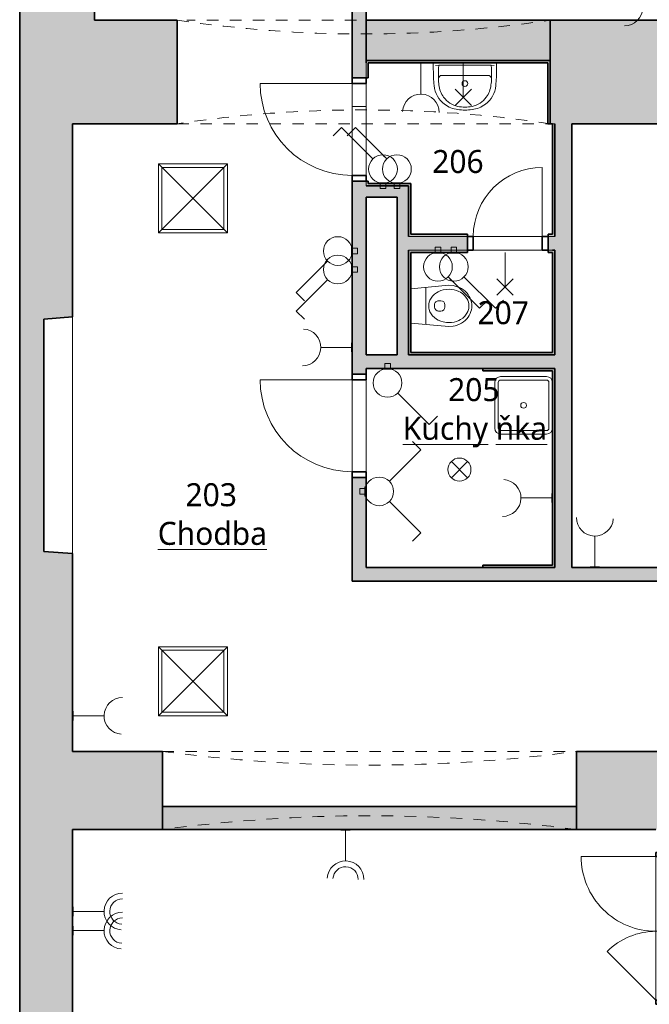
# Model space of a CAD drawing. Header units: metres. Extents: x -0.2 to 46.8, y -4.9 to 28.
# Tile 2 of 15: x -0.2 to 5.2, y 6.2 to 14.8. Entities that reach past the tile are written whole.
import ezdxf

# ---------------------------------------------------------------- set-up
doc = ezdxf.new("R2010")
doc.units = ezdxf.units.M
doc.linetypes.add('AV - Cerch_ 1 tecka 4mm', pattern=[0.006, 0.004, -0.001, 0, -0.001])
doc.layers.add('AV-MISTNOSTI', color=5, linetype='Continuous', lineweight=5, true_color=0x0000ff)
doc.layers.add('AV-TEXTY', color=5, linetype='Continuous', lineweight=13, true_color=0x0000ff)
for name, color, linetype, lineweight in [('AV-SRAFY', 7, 'Continuous', 35), ('AV-STAVBA', 7, 'Continuous', 18), ('AV-VYBAVENI', 7, 'Continuous', 18)]:
    doc.layers.add(name, color=color, linetype=linetype, lineweight=lineweight)
doc.styles.add('Trebuchet MS_B', font='trebuc.ttf', dxfattribs={"height": 0.2})

# ---------------------------------------------------------------- blocks, each defined once
blk = doc.blocks.new('GM_Otvor s klenutým nadpražím - 3240x1970_1640-970922-2NP')
at = {"layer": 'AV-STAVBA', "color": 254, "linetype": 'AV - Cerch_ 1 tecka 4mm', "lineweight": 13, "true_color": 0xcccccc}
for p, q in [((1.5365, 0.45), (-1.5365, 0.45)), ((-1.62, -0.45), (1.62, -0.45))]:
    blk.add_line(p, q, dxfattribs=at)
for centre, start, end in [((0, 11.325), 261.52721, 278.47279), ((0, -11.325), 81.52721, 98.47279)]:
    blk.add_arc(centre, 10.995, start, end, dxfattribs=at)
blk = doc.blocks.new('DO_1-L_Obl__členěné_1111 - 800x2020_100-969883-2NP')
at = {"layer": 'AV-STAVBA', "color": 254, "true_color": 0xcccccc}
for p, q in [((0.4, 0.73), (0.4, -0.07)), ((-0.4, -0.07), (0.4, -0.07)), ((-0.4, -0.19), (-0.4, -0.07)), ((0.4, -0.19), (0.4, -0.07)), ((0.4, -0.07), (0.4, -0.19)), ((-0.45, -0.19), (-0.4, -0.19)), ((-0.4, -0.19), (0.4, -0.19)), ((0.4, -0.19), (0.45, -0.19))]:
    blk.add_line(p, q, dxfattribs=at)
at = {"layer": 'AV-STAVBA', "color": 254, "lineweight": 35, "true_color": 0xcccccc}
for p, q in [((-0.4, -0.07), (-0.45, -0.07)), ((-0.45, -0.07), (-0.45, -0.19)), ((-0.4, -0.19), (-0.4, -0.07)), ((0.45, -0.07), (0.4, -0.07)), ((0.4, -0.07), (0.4, -0.19)), ((0.45, -0.19), (0.45, -0.07)), ((-0.45, -0.19), (-0.4, -0.19)), ((0.4, -0.19), (0.45, -0.19))]:
    blk.add_line(p, q, dxfattribs=at)
at = {"layer": 'AV-STAVBA', "color": 254, "linetype": 'AV - Cerch_ 1 tecka 4mm', "true_color": 0xcccccc}
for p, q in [((-0.4, -0.07), (0.4, -0.07)), ((-0.45, -0.19), (0.45, -0.19)), ((-0.4, -0.19), (0.4, -0.19))]:
    blk.add_line(p, q, dxfattribs=at)
at = {"layer": 'AV-STAVBA', "color": 254, "true_color": 0xcccccc}
blk.add_arc((0.4, -0.07), 0.8, 90, 180, dxfattribs=at)
blk = doc.blocks.new('DO_1-L_Obl__členěné_1111 - 600x2020-978026-2NP')
at = {"layer": 'AV-STAVBA', "color": 254, "true_color": 0xcccccc}
for p, q in [((0.3, 0.53), (0.3, -0.07)), ((-0.3, -0.07), (0.3, -0.07)), ((-0.3, -0.19), (-0.3, -0.07)), ((0.3, -0.19), (0.3, -0.07)), ((0.3, -0.07), (0.3, -0.19)), ((-0.35, -0.19), (-0.3, -0.19)), ((-0.3, -0.19), (0.3, -0.19)), ((0.3, -0.19), (0.35, -0.19))]:
    blk.add_line(p, q, dxfattribs=at)
at = {"layer": 'AV-STAVBA', "color": 254, "lineweight": 35, "true_color": 0xcccccc}
for p, q in [((-0.3, -0.07), (-0.35, -0.07)), ((-0.35, -0.07), (-0.35, -0.19)), ((-0.3, -0.19), (-0.3, -0.07)), ((0.35, -0.07), (0.3, -0.07)), ((0.3, -0.07), (0.3, -0.19)), ((0.35, -0.19), (0.35, -0.07)), ((-0.35, -0.19), (-0.3, -0.19)), ((0.3, -0.19), (0.35, -0.19))]:
    blk.add_line(p, q, dxfattribs=at)
at = {"layer": 'AV-STAVBA', "color": 254, "linetype": 'AV - Cerch_ 1 tecka 4mm', "true_color": 0xcccccc}
for p, q in [((-0.3, -0.07), (0.3, -0.07)), ((-0.35, -0.19), (0.35, -0.19)), ((-0.3, -0.19), (0.3, -0.19))]:
    blk.add_line(p, q, dxfattribs=at)
at = {"layer": 'AV-STAVBA', "color": 254, "true_color": 0xcccccc}
blk.add_arc((0.3, -0.07), 0.6, 90, 180, dxfattribs=at)
blk = doc.blocks.new('GM_Otvor s klenutým nadpražím - 3600x1800-978305-2NP')
at = {"layer": 'AV-STAVBA', "color": 254, "linetype": 'AV - Cerch_ 1 tecka 4mm', "lineweight": 13, "true_color": 0xcccccc}
for p, q in [((-1.8, 0.34), (1.8, 0.34)), ((1.7165, -0.34), (-1.7165, -0.34))]:
    blk.add_line(p, q, dxfattribs=at)
for centre, start, end in [((0, 13.78), 262.37185, 277.62815), ((0, -13.78), 82.37185, 97.62815)]:
    blk.add_arc(centre, 13.56, start, end, dxfattribs=at)
blk = doc.blocks.new('DO_2-L_Ocel_ - 1250x1970-985152-2NP')
at = {"layer": 'AV-STAVBA', "color": 254, "true_color": 0xcccccc}
for p, q in [((0.65, 0.7249), (0.65, 0.075)), ((-0.6, 0.075), (-0.1757, 0.4993)), ((-0.635, 0.075), (-0.635, -0.075)), ((-0.6, 0.075), (0.65, 0.075)), ((0, 0.075), (0, -0.075)), ((0.685, 0.075), (0.685, -0.075)), ((-0.6, -0.075), (0.65, -0.075))]:
    blk.add_line(p, q, dxfattribs=at)
at = {"layer": 'AV-STAVBA', "color": 254, "lineweight": 35, "true_color": 0xcccccc}
for p, q in [((-0.6, 0.075), (-0.635, 0.075)), ((-0.635, 0.075), (-0.635, -0.075)), ((-0.6, -0.075), (-0.6, 0.075)), ((0.685, 0.075), (0.65, 0.075)), ((0.65, 0.075), (0.65, -0.075)), ((0.685, -0.075), (0.685, 0.075)), ((-0.635, -0.075), (-0.6, -0.075)), ((0.65, -0.075), (0.685, -0.075))]:
    blk.add_line(p, q, dxfattribs=at)
at = {"layer": 'AV-STAVBA', "color": 254, "linetype": 'AV - Cerch_ 1 tecka 4mm', "true_color": 0xcccccc}
for p, q in [((-0.635, 0.075), (0.685, 0.075)), ((-0.6, 0.075), (0.65, 0.075)), ((-0.635, -0.075), (0.685, -0.075)), ((-0.6, -0.075), (0.65, -0.075))]:
    blk.add_line(p, q, dxfattribs=at)
at = {"layer": 'AV-STAVBA', "color": 254, "true_color": 0xcccccc}
for centre, radius, start, end in [((0.6499, 0.075), 0.6499, 89.9951, 180), ((-0.6, 0.075), 0.6, 360, 45)]:
    blk.add_arc(centre, radius, start, end, dxfattribs=at)
blk = doc.blocks.new('GM_Nika_zkosené ostění - v1350-1171969-2NP')
at = {"layer": 'AV-STAVBA', "color": 254, "linetype": 'AV - Cerch_ 1 tecka 4mm', "lineweight": 13, "true_color": 0xcccccc}
blk.add_line((-0.905, 0.23), (1.155, 0.23), dxfattribs=at)
blk = doc.blocks.new('Koncepční umyvadlo - 550x400-1470811-2NP')
at = {"layer": 'AV-VYBAVENI', "color": 254, "true_color": 0xcccccc}
for p, q in [((-0.075, 0.12), (0.125, 0.12)), ((0.125, 0.12), (0.325, 0.12)), ((-0.15, 0.0696), (-0.15, 0.01)), ((-0.13, 0.0342), (-0.1027, 0.03)), ((-0.1027, 0.03), (0.3527, 0.03)), ((0.3527, 0.03), (0.38, 0.0342)), ((0.4, 0.01), (0.4, 0.0696))]:
    blk.add_line(p, q, dxfattribs=at)
blk.add_circle((0.125, 0.191), 0.025, dxfattribs=at)
for centre, radius, start, end in [((0.0863, 0.1873), 0.2303, 126.98722, 174.63967), ((0.1108, 0.183), 0.2128, 102.9464, 143.51515), ((0.087, 0.1893), 0.2291, 95.97223, 127.42411), ((0.125, 0.0213), 0.4007, 81.12195, 98.87805), ((0.125, -0.0054), 0.4007, 81.12195, 98.87805), ((0.163, 0.1893), 0.2291, 52.57589, 84.02777), ((0.1392, 0.183), 0.2128, 36.48485, 77.0536), ((0.1637, 0.1873), 0.2303, 5.36033, 53.01278), ((0.1142, 0.1817), 0.2163, 143.76118, 174.20939), ((0.1358, 0.1817), 0.2163, 5.79061, 36.23882), ((1.3731, 0.0627), 1.5231, 174.49277, 179.73823), ((0.092, 0.1621), 0.1973, 167.88867, 183.52869), ((0.158, 0.1621), 0.1973, 356.47131, 12.11133), ((-1.1231, 0.0627), 1.5231, 0.26177, 5.50723), ((1.2179, 0.1148), 1.3234, 178.47706, 183.67527), ((-0.075, 0.15), 0.03, 180, 270), ((0.325, 0.15), 0.03, 270, 360), ((-0.9659, 0.1148), 1.3213, 356.32077, 1.52691)]:
    blk.add_arc(centre, radius, start, end, dxfattribs=at)
blk = doc.blocks.new('Koncepční WC - WC NADRZ-1470814-2NP')
at = {"layer": 'AV-VYBAVENI', "color": 254, "lineweight": 13, "true_color": 0xcccccc}
for p, q in [((0.0377, 0.5177), (0.0218, 0.5074)), ((0.0541, 0.526), (0.0377, 0.5177)), ((0.0708, 0.5323), (0.0541, 0.526)), ((0.0876, 0.5367), (0.0708, 0.5323)), ((0.1042, 0.5392), (0.0876, 0.5367)), ((0.117, 0.515), (0.0987, 0.513)), ((0.1203, 0.54), (0.1042, 0.5392)), ((0.1203, 0.515), (0.117, 0.515)), ((0.1365, 0.5392), (0.1203, 0.54)), ((0.1237, 0.515), (0.1203, 0.515)), ((0.142, 0.513), (0.1237, 0.515)), ((0.1531, 0.5367), (0.1365, 0.5392)), ((0.1699, 0.5323), (0.1531, 0.5367)), ((0.1866, 0.526), (0.1699, 0.5323)), ((0.203, 0.5177), (0.1866, 0.526)), ((0.2188, 0.5074), (0.203, 0.5177)), ((-0.0396, 0.4319), (-0.047, 0.4136)), ((-0.0303, 0.4494), (-0.0396, 0.4319)), ((-0.0194, 0.4661), (-0.0303, 0.4494)), ((-0.007, 0.4814), (-0.0194, 0.4661)), ((0.0069, 0.4953), (-0.007, 0.4814)), ((0.0018, 0.4409), (-0.0051, 0.4278)), ((0.0148, 0.4601), (0.0018, 0.4409)), ((0.0218, 0.5074), (0.0069, 0.4953)), ((0.0314, 0.4782), (0.0148, 0.4601)), ((0.0398, 0.4856), (0.0314, 0.4782)), ((0.0564, 0.4971), (0.0398, 0.4856)), ((0.0707, 0.5044), (0.0564, 0.4971)), ((0.0799, 0.5081), (0.0707, 0.5044)), ((0.0987, 0.513), (0.0799, 0.5081)), ((0.1607, 0.5081), (0.142, 0.513)), ((0.1699, 0.5044), (0.1607, 0.5081)), ((0.1842, 0.4971), (0.1699, 0.5044)), ((0.2008, 0.4856), (0.1842, 0.4971)), ((0.2093, 0.4782), (0.2008, 0.4856)), ((0.2258, 0.4601), (0.2093, 0.4782)), ((0.2338, 0.4953), (0.2188, 0.5074)), ((0.2388, 0.4409), (0.2258, 0.4601)), ((0.2476, 0.4814), (0.2338, 0.4953)), ((0.2458, 0.4278), (0.2388, 0.4409)), ((0.2601, 0.4661), (0.2476, 0.4814)), ((0.271, 0.4494), (0.2601, 0.4661)), ((0.2802, 0.4319), (0.271, 0.4494)), ((0.2877, 0.4136), (0.2802, 0.4319)), ((-0.0567, 0.3764), (-0.0597, 0.34)), ((-0.0527, 0.395), (-0.0567, 0.3764)), ((-0.047, 0.4136), (-0.0527, 0.395)), ((-0.0233, 0.3644), (-0.0247, 0.342)), ((-0.0197, 0.3855), (-0.0233, 0.3644)), ((-0.0139, 0.4061), (-0.0197, 0.3855)), ((-0.0051, 0.4278), (-0.0139, 0.4061)), ((0.2546, 0.4061), (0.2458, 0.4278)), ((0.2603, 0.3855), (0.2546, 0.4061)), ((0.2639, 0.3644), (0.2603, 0.3855)), ((0.2653, 0.342), (0.2639, 0.3644)), ((0.2934, 0.395), (0.2877, 0.4136)), ((0.2973, 0.3764), (0.2934, 0.395)), ((0.3003, 0.34), (0.2973, 0.3764)), ((-0.0597, 0.34), (-0.0288, 0.01)), ((-0.0247, 0.342), (-0.0237, 0.3197)), ((-0.0237, 0.3197), (-0.019, 0.2916)), ((-0.019, 0.2916), (-0.0125, 0.2698)), ((-0.0125, 0.2698), (-0.0032, 0.2484)), ((0.0753, 0.2508), (0.0753, 0.2704)), ((0.1103, 0.3054), (0.1203, 0.3054)), ((0.1203, 0.3054), (0.1303, 0.3054)), ((0.1653, 0.2508), (0.1653, 0.2704)), ((0.2439, 0.2484), (0.2532, 0.2698)), ((0.2532, 0.2698), (0.2597, 0.2916)), ((0.2597, 0.2916), (0.2644, 0.3197)), ((0.2644, 0.3197), (0.2653, 0.342)), ((0.2695, 0.01), (0.3003, 0.34)), ((-0.0032, 0.2484), (0.0063, 0.2319)), ((0.0063, 0.2319), (0.0188, 0.2151)), ((0.0188, 0.2151), (0.0344, 0.199)), ((0.0344, 0.199), (0.0515, 0.1859)), ((0.0515, 0.1859), (0.0699, 0.1759)), ((0.0699, 0.1759), (0.0885, 0.1693)), ((0.1203, 0.2158), (0.1103, 0.2158)), ((0.1303, 0.2158), (0.1203, 0.2158)), ((0.1521, 0.1693), (0.1708, 0.1759)), ((0.1708, 0.1759), (0.1891, 0.1859)), ((0.1891, 0.1859), (0.2063, 0.199)), ((0.2063, 0.199), (0.2219, 0.2151)), ((0.2219, 0.2151), (0.2344, 0.2319)), ((0.2344, 0.2319), (0.2439, 0.2484)), ((-0.0409, 0.1398), (0.1203, 0.1398)), ((0.0885, 0.1693), (0.102, 0.1664)), ((0.102, 0.1664), (0.1203, 0.165)), ((0.1203, 0.165), (0.1387, 0.1664)), ((0.1203, 0.1398), (0.2816, 0.1398)), ((0.1387, 0.1664), (0.1521, 0.1693))]:
    blk.add_line(p, q, dxfattribs=at)
for centre, start, end in [((0.1103, 0.2704), 90, 180), ((0.1303, 0.2704), 360, 90), ((0.1103, 0.2508), 180, 270), ((0.1303, 0.2508), 270, 0)]:
    blk.add_arc(centre, 0.035, start, end, dxfattribs=at)
blk = doc.blocks.new('Koncepční dřez - Dřez-607565-2NP')
at = {"layer": 'AV-VYBAVENI', "color": 254, "true_color": 0xcccccc}
for p, q in [((-0.25, 0.2), (-0.25, -0.2)), ((-0.22, 0.2), (-0.22, -0.2)), ((-0.2, 0.25), (0.2, 0.25)), ((0.2, 0.22), (-0.2, 0.22)), ((0.22, -0.2), (0.22, 0.2)), ((-0.2, -0.22), (0.2, -0.22)), ((-0.2, -0.25), (0.2, -0.25))]:
    blk.add_line(p, q, dxfattribs=at)
blk.add_circle((0, 0), 0.025, dxfattribs=at)
for centre, radius, start, end in [((-0.2, 0.2), 0.05, 90, 180), ((-0.2, 0.2), 0.02, 90, 180), ((0.2, 0.2), 0.05, 360, 90), ((0.2, 0.2), 0.02, 360, 90), ((-0.2, -0.2), 0.05, 180, 270), ((-0.2, -0.2), 0.02, 180, 270), ((0.2, -0.2), 0.02, 270, 360), ((0.2, -0.2), 0.05, 270, 360)]:
    blk.add_arc(centre, radius, start, end, dxfattribs=at)
blk = doc.blocks.new('D0089 - 1514 - OÚPSŘ_Benešova_rvt-1-2NP')
at = {"layer": 'AV-SRAFY', "lineweight": 18, "true_color": 0xcccccc}
h = blk.add_hatch(color=254, dxfattribs=at)
h.paths.add_polyline_path([(0.4148, 14.7482), (0.4148, 15.1882), (-0.2352, 15.1882), (-0.2352, 14.7482), (0.2248, 14.7482)])
h.paths.add_polyline_path([(-0.2352, 16.5882), (0.4148, 16.5882), (0.4148, 27.9956), (-0.2352, 27.9956), (-0.2352, 18.4682)])
h = blk.add_hatch(color=254, dxfattribs=at)
h.paths.add_polyline_path([(2.7748, 9.9882), (2.7748, 10.7707), (2.6548, 10.7707), (2.6548, 9.9882)])
h.paths.add_polyline_path([(2.7748, 11.6707), (2.7748, 13.3482), (2.6548, 13.3482), (2.6548, 11.6707)])
h.paths.add_polyline_path([(2.6548, 14.2482), (2.7748, 14.2482), (2.7748, 16.7082), (2.6548, 16.7082), (2.6548, 15.58)])
h.paths.add_polyline_path([(2.7748, 17.6082), (2.7748, 18.3182), (2.6548, 18.3182), (2.6548, 17.6082)])
for points in [[(-0.2352, 0.8282), (0.2248, 0.8282), (0.2248, 10.1082), (-0.0252, 10.1282), (-0.0252, 12.1482), (0.2248, 12.1682), (0.2248, 14.7482), (-0.2352, 14.7482), (-0.2352, 1.1388)], [(2.7748, 14.3982), (4.3748, 14.3982), (4.3748, 14.7482), (2.7748, 14.7482)], [(4.3748, 14.3782), (4.3748, 14.3982), (2.7748, 14.3982), (2.7748, 14.3782), (4.3548, 14.3782)], [(4.3548, 13.8482), (4.3748, 13.8482), (4.3748, 14.3782), (4.3548, 14.3782), (4.3548, 14.1359)], [(4.3948, 12.8882), (4.4148, 12.8882), (4.4148, 13.8482), (4.3948, 13.8482)], [(4.4148, 9.9882), (4.5648, 9.9882), (4.5648, 13.8482), (4.4148, 13.8482), (4.4148, 11.7182)], [(3.0448, 13.2082), (3.1448, 13.2082), (3.1448, 13.3082), (2.7748, 13.3082), (2.7748, 13.2082)], [(2.7948, 13.3082), (3.1448, 13.3082), (3.1448, 13.3282), (2.7948, 13.3282)], [(3.1648, 12.8882), (3.1648, 13.3282), (3.1448, 13.3282), (3.1448, 12.8882)], [(3.1448, 12.8682), (3.1448, 13.2082), (3.0448, 13.2082), (3.0448, 12.8682)], [(3.0448, 11.8382), (3.1448, 11.8382), (3.1448, 12.7482), (3.0448, 12.7482), (3.0448, 12.6917)], [(3.1648, 11.8382), (3.1648, 12.7282), (3.1448, 12.7282), (3.1448, 11.8382)], [(4.3948, 11.8582), (4.4148, 11.8582), (4.4148, 12.7482), (4.3948, 12.7482), (4.3948, 12.6917)], [(3.7548, 11.7182), (4.4148, 11.7182), (4.4148, 11.8382), (2.7748, 11.8382), (2.7748, 11.7182)], [(4.4148, 11.8382), (4.4148, 11.8582), (3.1648, 11.8582), (3.1648, 11.8382), (3.7548, 11.8382)], [(3.7898, 11.6982), (4.3948, 11.6982), (4.3948, 11.7182), (3.7898, 11.7182)], [(4.4148, 10.0082), (4.4148, 11.7182), (4.3948, 11.7182), (4.3948, 10.0082)], [(4.4148, 9.9882), (4.4148, 10.0082), (3.7898, 10.0082), (3.7898, 9.9882)], [(4.6048, 7.7082), (4.6048, 7.9082), (1.0048, 7.9082), (1.0048, 7.7082), (3.7548, 7.7082)]]:
    blk.add_hatch(color=254, dxfattribs=at).paths.add_polyline_path(points)
h = blk.add_hatch(color=254, dxfattribs=at)
h.paths.add_polyline_path([(1.1348, 13.8482), (1.1348, 14.7482), (0.2248, 14.7482), (0.2248, 13.8482)])
h.paths.add_polyline_path([(4.3748, 13.8482), (5.3748, 13.8482), (6.0548, 14.2482), (6.1048, 14.2482), (6.1048, 14.2982), (6.1548, 14.2982), (6.1548, 14.7482), (4.3748, 14.7482), (4.3748, 14.1359)])
h.paths.add_polyline_path([(8.2298, 13.8482), (8.2298, 14.7482), (7.5048, 14.7482), (7.5048, 14.2982), (7.5548, 14.2982), (7.5548, 13.8482), (8.1548, 13.8482)])
h = blk.add_hatch(color=254, dxfattribs=at)
h.paths.add_polyline_path([(2.7948, 13.3082), (2.7948, 13.3482), (2.7748, 13.3482), (2.7748, 13.3082)])
h.paths.add_polyline_path([(2.7948, 14.2482), (2.7948, 14.3782), (2.7748, 14.3782), (2.7748, 14.2482)])
h = blk.add_hatch(color=254, dxfattribs=at)
h.paths.add_polyline_path([(3.1448, 12.7482), (3.6573, 12.7482), (3.6573, 12.8682), (3.0448, 12.8682), (3.0448, 12.7482)])
h.paths.add_polyline_path([(4.3948, 12.7482), (4.4148, 12.7482), (4.4148, 12.8682), (4.3573, 12.8682), (4.3573, 12.7482)])
h = blk.add_hatch(color=254, dxfattribs=at)
h.paths.add_polyline_path([(4.4148, 12.8682), (4.4148, 12.8882), (4.3573, 12.8882), (4.3573, 12.8682)])
h.paths.add_polyline_path([(3.1448, 12.8682), (3.6573, 12.8682), (3.6573, 12.8882), (3.1448, 12.8882)])
h = blk.add_hatch(color=254, dxfattribs=at)
h.paths.add_polyline_path([(4.3948, 12.7282), (4.3948, 12.7482), (4.3573, 12.7482), (4.3573, 12.7282)])
h.paths.add_polyline_path([(3.1448, 12.7282), (3.6573, 12.7282), (3.6573, 12.7482), (3.1448, 12.7482)])
h = blk.add_hatch(color=254, dxfattribs=at)
h.paths.add_polyline_path([(6.2273, 9.8682), (6.2273, 9.9882), (2.6548, 9.9882), (2.6548, 9.8682), (5.788, 9.8682)])
h.paths.add_polyline_path([(8.1548, 9.8682), (8.1548, 9.9882), (7.1273, 9.9882), (7.1273, 9.8682), (7.8213, 9.8682)])
h = blk.add_hatch(color=254, dxfattribs=at)
h.paths.add_polyline_path([(5.4448, 7.7082), (9.1498, 7.7082), (9.1498, 8.3882), (4.6048, 8.3882), (4.6048, 7.7082), (5.2948, 7.7082)])
h.paths.add_polyline_path([(10.4498, 7.7082), (10.6548, 7.7082), (10.6548, 8.3882), (10.4498, 8.3882), (10.4498, 8.3594)])
h.paths.add_polyline_path([(1.0048, 7.7082), (1.0048, 8.3882), (0.2248, 8.3882), (0.2248, 7.7082)])
at = {"layer": 'AV-STAVBA', "color": 254, "lineweight": 35, "true_color": 0xcccccc}
for p, q in [((2.6548, 16.7082), (2.6548, 14.2482)), ((2.7748, 14.3782), (2.7748, 16.7082)), ((-0.2352, 15.1882), (-0.2352, 14.7482)), ((0.4148, 14.7482), (0.4148, 15.1882)), ((-0.2352, 14.7482), (-0.2352, 0.8282)), ((1.1348, 14.7482), (0.4148, 14.7482)), ((1.1348, 13.8482), (1.1348, 14.7482)), ((4.3748, 14.7482), (2.7748, 14.7482)), ((2.7748, 14.7482), (2.7748, 14.3982)), ((5.4548, 14.7482), (4.3748, 14.7482)), ((4.3748, 14.7482), (4.3748, 13.8482)), ((4.3748, 14.3982), (4.3748, 14.7482)), ((2.7748, 14.3982), (4.3748, 14.3982)), ((4.3748, 14.3982), (2.7748, 14.3982)), ((2.7748, 14.3982), (2.7748, 14.3782)), ((4.3748, 14.3782), (4.3748, 14.3982)), ((2.7948, 14.3782), (4.3548, 14.3782)), ((2.7948, 14.2482), (2.7948, 14.3782)), ((4.3548, 14.3782), (4.3548, 13.8482)), ((4.3748, 13.8482), (4.3748, 14.3782)), ((2.6548, 14.2482), (2.7748, 14.2482)), ((2.7748, 14.2482), (2.7948, 14.2482)), ((0.2248, 12.1682), (0.2248, 13.8482)), ((0.2248, 13.8482), (1.1348, 13.8482)), ((4.3548, 13.8482), (4.3748, 13.8482)), ((4.3748, 13.8482), (4.3948, 13.8482)), ((4.3948, 13.8482), (4.3948, 12.8882)), ((4.4148, 13.8482), (4.4148, 12.8682)), ((4.4148, 12.8882), (4.4148, 13.8482)), ((4.5648, 13.8482), (5.3748, 13.8482)), ((4.5648, 9.9882), (4.5648, 13.8482)), ((2.7748, 13.3482), (2.6548, 13.3482)), ((2.6548, 13.3482), (2.6548, 11.6707)), ((2.7948, 13.3482), (2.7748, 13.3482)), ((3.1448, 13.3082), (2.7748, 13.3082)), ((2.7748, 13.3082), (2.7948, 13.3082)), ((2.7948, 13.3282), (2.7948, 13.3482)), ((3.1448, 13.3282), (2.7948, 13.3282)), ((2.7948, 13.3082), (3.1448, 13.3082)), ((3.1648, 13.3282), (3.1448, 13.3282)), ((3.1448, 13.2082), (3.1448, 13.3082)), ((3.1448, 13.3082), (3.1448, 12.8882)), ((3.1648, 12.8882), (3.1648, 13.3282)), ((2.7748, 13.2082), (3.0448, 13.2082)), ((2.7748, 11.8382), (2.7748, 13.2082)), ((3.0448, 13.2082), (3.0448, 12.8682)), ((3.1448, 12.8682), (3.1448, 13.2082)), ((3.0448, 12.8682), (3.0448, 12.7482)), ((3.1448, 12.8882), (3.1448, 12.8682)), ((3.6573, 12.8882), (3.1648, 12.8882)), ((3.6573, 12.8682), (3.6573, 12.8882)), ((3.6573, 12.7482), (3.6573, 12.8682)), ((4.3948, 12.8882), (4.3573, 12.8882)), ((4.3573, 12.8882), (4.3573, 12.8682)), ((4.3573, 12.8682), (4.3573, 12.7482)), ((4.4148, 12.8682), (4.4148, 12.8882)), ((3.0448, 12.7482), (3.0448, 11.8382)), ((3.1448, 11.8382), (3.1448, 12.7482)), ((3.1448, 12.7482), (3.1448, 12.7282)), ((3.1448, 12.7282), (3.1448, 11.8382)), ((3.1648, 12.7282), (3.6573, 12.7282)), ((3.1648, 11.8582), (3.1648, 12.7282)), ((3.6573, 12.7282), (3.6573, 12.7482)), ((4.3573, 12.7482), (4.3573, 12.7282)), ((4.3573, 12.7282), (4.3948, 12.7282)), ((4.3948, 12.7482), (4.4148, 12.7482)), ((4.4148, 12.7482), (4.3948, 12.7482)), ((4.3948, 12.7282), (4.3948, 11.8582)), ((4.4148, 12.7482), (4.4148, 11.8382)), ((4.4148, 11.8582), (4.4148, 12.7482)), ((-0.0252, 12.1482), (0.2248, 12.1682)), ((-0.0252, 10.1282), (-0.0252, 12.1482)), ((3.0448, 11.8382), (2.7748, 11.8382)), ((4.4148, 11.8382), (3.1448, 11.8382)), ((3.1448, 11.8382), (3.1648, 11.8382)), ((4.3948, 11.8582), (3.1648, 11.8582)), ((3.1648, 11.8382), (4.4148, 11.8382)), ((4.4148, 11.8382), (4.4148, 11.8582)), ((2.6548, 11.6707), (2.7748, 11.6707)), ((2.7748, 11.7182), (4.4148, 11.7182)), ((2.7748, 11.6707), (2.7748, 11.7182)), ((4.3948, 11.7182), (3.7898, 11.7182)), ((3.7898, 11.7182), (3.7898, 11.6982)), ((3.7898, 11.6982), (4.3948, 11.6982)), ((4.4148, 11.7182), (4.3948, 11.7182)), ((4.3948, 11.6982), (4.3948, 10.0082)), ((4.4148, 11.7182), (4.4148, 9.9882)), ((4.4148, 10.0082), (4.4148, 11.7182)), ((2.7748, 10.7707), (2.6548, 10.7707)), ((2.6548, 10.7707), (2.6548, 9.9882)), ((2.7748, 9.9882), (2.7748, 10.7707)), ((0.2248, 10.1082), (-0.0252, 10.1282)), ((0.2248, 8.3882), (0.2248, 10.1082)), ((2.6548, 9.9882), (2.6548, 9.8682)), ((4.4148, 9.9882), (2.7748, 9.9882)), ((4.3948, 10.0082), (3.7898, 10.0082)), ((3.7898, 10.0082), (3.7898, 9.9882)), ((3.7898, 9.9882), (4.4148, 9.9882)), ((4.4148, 9.9882), (4.4148, 10.0082)), ((6.2273, 9.9882), (4.5648, 9.9882)), ((2.6548, 9.8682), (6.2273, 9.8682)), ((1.0048, 8.3882), (0.2248, 8.3882)), ((1.0048, 7.7082), (1.0048, 8.3882)), ((8.1548, 8.3882), (4.6048, 8.3882)), ((4.6048, 8.3882), (4.6048, 7.7082)), ((4.6048, 7.9082), (1.0048, 7.9082)), ((1.0048, 7.9082), (1.0048, 7.7082)), ((4.6048, 7.7082), (4.6048, 7.9082)), ((0.2248, 0.8282), (0.2248, 7.7082)), ((0.2248, 7.7082), (1.0048, 7.7082)), ((1.0048, 7.7082), (4.6048, 7.7082)), ((4.6048, 7.7082), (5.2948, 7.7082))]:
    blk.add_line(p, q, dxfattribs=at)
at = {"layer": 'AV-STAVBA', "color": 254, "true_color": 0xcccccc}
for p, q in [((2.7748, 14.2482), (2.7748, 14.3782)), ((2.7748, 14.3782), (2.7748, 14.2482)), ((2.6548, 14.1982), (2.6548, 13.3982)), ((2.7748, 14.1982), (2.7748, 13.3982)), ((2.7748, 13.9982), (2.6548, 13.9982)), ((4.4148, 13.8482), (4.3948, 13.8482)), ((2.7748, 13.3082), (2.7748, 13.3482)), ((2.7748, 13.3482), (2.7748, 13.3082)), ((3.6573, 12.8682), (3.1448, 12.8682)), ((3.1448, 12.8682), (3.6573, 12.8682)), ((3.7073, 12.8682), (4.3073, 12.8682)), ((4.4148, 12.8682), (4.3573, 12.8682)), ((4.3573, 12.8682), (4.4148, 12.8682)), ((3.1448, 12.7482), (3.6573, 12.7482)), ((3.6573, 12.7482), (3.1448, 12.7482)), ((4.3073, 12.7482), (3.7073, 12.7482)), ((4.3573, 12.7482), (4.3948, 12.7482)), ((4.3948, 12.7482), (4.3573, 12.7482)), ((0.2248, 12.1682), (0.2248, 10.1082)), ((2.6548, 11.6207), (2.6548, 10.8207)), ((2.7748, 11.6207), (2.7748, 10.8207))]:
    blk.add_line(p, q, dxfattribs=at)
at = {"layer": 'AV-STAVBA', "color": 254, "lineweight": 18, "true_color": 0xcccccc}
for name, p in [('GM_Otvor s klenutým nadpražím - 3240x1970_1640-970922-2NP', (2.7548, 14.2982)), ('DO_1-L_Obl__členěné_1111 - 600x2020-978026-2NP', (4.0073, 12.9382)), ('GM_Otvor s klenutým nadpražím - 3600x1800-978305-2NP', (2.8048, 8.0482))]:
    blk.add_blockref(name, p, dxfattribs=at)
for name, p, rotation in [('DO_1-L_Obl__členěné_1111 - 800x2020_100-969883-2NP', (2.5848, 13.7982), 89.99999999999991), ('GM_Nika_zkosené ostění - v1350-1171969-2NP', (-0.0052, 11.2632), 269.9999999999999), ('DO_1-L_Obl__členěné_1111 - 800x2020_100-969883-2NP', (2.5848, 11.2207), 89.99999999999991), ('DO_2-L_Ocel_ - 1250x1970-985152-2NP', (5.3698, 6.8232), 89.99999999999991)]:
    blk.add_blockref(name, p, dxfattribs=dict(at, rotation=rotation))
at = {"layer": 'AV-VYBAVENI', "color": 254, "lineweight": 18, "true_color": 0xcccccc}
for name, p, rotation in [('Koncepční umyvadlo - 550x400-1470811-2NP', (3.7598, 14.3882), 180), ('Koncepční WC - WC NADRZ-1470814-2NP', (3.1548, 12.3832), 270)]:
    blk.add_blockref(name, p, dxfattribs=dict(at, rotation=rotation))
blk.add_blockref('Koncepční dřez - Dřez-607565-2NP', (4.1448, 11.3982), dxfattribs=at)
blk = doc.blocks.new('EF_Vypínač - Jednoklapka-835338-2NP')
at = {"layer": 'AV-STAVBA'}
for p, q in [((1.9098, 25.0188), (1.9098, 25.0988)), ((1.9098, 25.0988), (1.9148, 25.0988)), ((1.9148, 25.0988), (1.9148, 25.0188)), ((1.9098, 25.0888), (1.9098, 25.0288)), ((1.9098, 25.0288), (1.9098, 25.0888)), ((1.9148, 25.0188), (1.9098, 25.0188)), ((1.9148, 25.0828), (1.9598, 25.0828)), ((1.9598, 25.0348), (1.9148, 25.0348)), ((1.9598, 25.0828), (1.9598, 25.0348))]:
    blk.add_line(p, q, dxfattribs=at)
blk = doc.blocks.new('EF_Zásuvka - Jednozásuvka-V7-2NP')
at = {"layer": 'AV-STAVBA'}
for p, q in [((5.4998, 25.9006), (5.4998, 25.9806)), ((5.4998, 25.9806), (5.5048, 25.9806)), ((5.4998, 25.9106), (5.4998, 25.9706)), ((5.4998, 25.9706), (5.4998, 25.9106)), ((5.4998, 25.9106), (5.4998, 25.9706)), ((5.4998, 25.9656), (5.4998, 25.9156)), ((5.4998, 25.9586), (5.4998, 25.9206)), ((5.4998, 25.9586), (5.4998, 25.9206)), ((5.4998, 25.9518), (5.4998, 25.9481)), ((5.4998, 25.9518), (5.4998, 25.9481)), ((5.4998, 25.9418), (5.4998, 25.9381)), ((5.4998, 25.9418), (5.4998, 25.9381)), ((5.4998, 25.9281), (5.4998, 25.9318)), ((5.4998, 25.9281), (5.4998, 25.9318)), ((5.5048, 25.9006), (5.4998, 25.9006))]:
    blk.add_line(p, q, dxfattribs=at)
blk = doc.blocks.new('EF_Vypínač - Dvojklapka-V8-2NP')
at = {"layer": 'AV-STAVBA'}
for p, q in [((2.7198, 10.6735), (2.7648, 10.6735)), ((2.7198, 10.6255), (2.7198, 10.6735)), ((2.7648, 10.6255), (2.7198, 10.6255)), ((2.7648, 10.6895), (2.7698, 10.6895)), ((2.7648, 10.6095), (2.7648, 10.6895)), ((2.7698, 10.6895), (2.7698, 10.6095)), ((2.7698, 10.6795), (2.7698, 10.6195)), ((2.7698, 10.6095), (2.7648, 10.6095))]:
    blk.add_line(p, q, dxfattribs=at)
blk = doc.blocks.new('EF_Zásuvka - Dvojzásuvka-840806-2NP')
at = {"layer": 'AV-STAVBA'}
for p, q in [((5.02, 0.8332), (5.1, 0.8332)), ((5.02, 0.8282), (5.02, 0.8332)), ((5.03, 0.8332), (5.09, 0.8332)), ((5.09, 0.8332), (5.03, 0.8332)), ((5.03, 0.8332), (5.09, 0.8332)), ((5.09, 0.8332), (5.03, 0.8332)), ((5.085, 0.8332), (5.035, 0.8332)), ((5.085, 0.8332), (5.035, 0.8332)), ((5.078, 0.8332), (5.04, 0.8332)), ((5.078, 0.8332), (5.04, 0.8332)), ((5.078, 0.8332), (5.04, 0.8332)), ((5.078, 0.8332), (5.04, 0.8332)), ((5.0475, 0.8332), (5.0512, 0.8332)), ((5.0475, 0.8332), (5.0512, 0.8332)), ((5.0488, 0.8332), (5.0526, 0.8332)), ((5.0488, 0.8332), (5.0526, 0.8332)), ((5.0613, 0.8332), (5.0575, 0.8332)), ((5.0613, 0.8332), (5.0575, 0.8332)), ((5.0662, 0.8332), (5.0625, 0.8332)), ((5.0662, 0.8332), (5.0625, 0.8332)), ((5.0699, 0.8332), (5.0662, 0.8332)), ((5.0699, 0.8332), (5.0662, 0.8332)), ((5.0712, 0.8332), (5.0675, 0.8332)), ((5.0712, 0.8332), (5.0675, 0.8332)), ((5.1, 0.8332), (5.1, 0.8282))]:
    blk.add_line(p, q, dxfattribs=at)
blk = doc.blocks.new('EF_Zásuvka - Dvojzásuvka-V9-2NP')
at = {"layer": 'AV-STAVBA'}
for p, q in [((2.5573, 7.7082), (2.5573, 7.7032)), ((2.6373, 7.7032), (2.6373, 7.7082)), ((2.5573, 7.7032), (2.6373, 7.7032)), ((2.5673, 7.7032), (2.6273, 7.7032)), ((2.6273, 7.7032), (2.5673, 7.7032)), ((2.5673, 7.7032), (2.6273, 7.7032)), ((2.6273, 7.7032), (2.5673, 7.7032)), ((2.5723, 7.7032), (2.6223, 7.7032)), ((2.5723, 7.7032), (2.6223, 7.7032)), ((2.5773, 7.7032), (2.6153, 7.7032)), ((2.5773, 7.7032), (2.6153, 7.7032)), ((2.5773, 7.7032), (2.6153, 7.7032)), ((2.5773, 7.7032), (2.6153, 7.7032)), ((2.5886, 7.7032), (2.5848, 7.7032)), ((2.5886, 7.7032), (2.5848, 7.7032)), ((2.5899, 7.7032), (2.5862, 7.7032)), ((2.5899, 7.7032), (2.5862, 7.7032)), ((2.5948, 7.7032), (2.5986, 7.7032)), ((2.5948, 7.7032), (2.5986, 7.7032)), ((2.5998, 7.7032), (2.6036, 7.7032)), ((2.5998, 7.7032), (2.6036, 7.7032)), ((2.6035, 7.7032), (2.6072, 7.7032)), ((2.6035, 7.7032), (2.6072, 7.7032)), ((2.6048, 7.7032), (2.6086, 7.7032)), ((2.6048, 7.7032), (2.6086, 7.7032))]:
    blk.add_line(p, q, dxfattribs=at)
blk = doc.blocks.new('LF_Svítidlo do podhledu - 600x600-922042-2NP')
at = {"layer": 'AV-STAVBA', "color": 5, "true_color": 0x0000ff}
for p, q in [((0.3, 0.3), (-0.3, 0.3)), ((-0.3, 0.3), (-0.3, -0.3)), ((-0.3, 0.3), (-0.3, -0.3)), ((0.3, 0.3), (-0.3, 0.3)), ((-0.3, -0.3), (0.3, 0.3)), ((-0.3, 0.3), (0.3, -0.3)), ((-0.27, -0.27), (-0.27, 0.27)), ((-0.27, 0.27), (0.27, 0.27)), ((0.27, 0.27), (-0.27, 0.27)), ((-0.27, 0.27), (-0.27, -0.27)), ((0.27, 0.27), (0.27, -0.27)), ((0.27, -0.27), (0.27, 0.27)), ((0.3, -0.3), (0.3, 0.3)), ((0.3, -0.3), (0.3, 0.3)), ((-0.3, -0.3), (0.3, -0.3)), ((-0.3, -0.3), (0.3, -0.3)), ((0.27, -0.27), (-0.27, -0.27)), ((-0.27, -0.27), (0.27, -0.27))]:
    blk.add_line(p, q, dxfattribs=at)
blk = doc.blocks.new('LF_kulový vrchlík - 150_40-890109-2NP')
at = {"layer": 'AV-STAVBA', "color": 5, "true_color": 0x0000ff}
for p, q in [((3.6204, 14.3766), (3.6204, 14.0782)), ((3.5497, 14.1489), (3.6911, 14.0075)), ((3.6911, 14.1489), (3.5497, 14.0075))]:
    blk.add_line(p, q, dxfattribs=at)
blk = doc.blocks.new('LF_kulový vrchlík - 150_40-V10-2NP')
at = {"layer": 'AV-STAVBA', "color": 5, "true_color": 0x0000ff}
for p, q in [((-0.0707, -0.0707), (0.0707, 0.0707)), ((0.0707, -0.0707), (-0.0707, 0.0707))]:
    blk.add_line(p, q, dxfattribs=at)
blk.add_circle((0, 0), 0.1, dxfattribs=at)

msp = doc.modelspace()

# ---------------------------------------------------------------- linework, layer by layer
at = {"layer": 'AV-TEXTY', "lineweight": 5}
for p, q in [((3.2518, 14.105), (3.2518, 14.3782)), ((2.5612, 13.8142), (2.4893, 13.7423)), ((2.8339, 13.5416), (2.5612, 13.8142)), ((2.6824, 13.8142), (2.6104, 13.7423)), ((2.955, 13.5416), (2.6824, 13.8142)), ((2.8339, 13.5416), (2.8042, 13.5713)), ((2.955, 13.5416), (2.9253, 13.5713)), ((2.4414, 12.6518), (2.1688, 12.3792)), ((2.4414, 12.6518), (2.4117, 12.6221)), ((3.4882, 12.5148), (3.5179, 12.4851)), ((3.4882, 12.5148), (3.7609, 12.2422)), ((3.6263, 12.5148), (3.656, 12.4851)), ((3.6263, 12.5148), (3.899, 12.2422)), ((2.4414, 12.4913), (2.1688, 12.2186)), ((2.4414, 12.4913), (2.4117, 12.4616)), ((2.1688, 12.3792), (2.2407, 12.3073)), ((3.7609, 12.2422), (3.8328, 12.3141)), ((3.899, 12.2422), (3.9709, 12.3141)), ((2.1688, 12.2186), (2.2407, 12.1467)), ((2.3816, 11.9024), (2.6548, 11.9024)), ((3.0506, 11.5048), (3.0803, 11.4751)), ((3.0506, 11.5048), (3.3233, 11.2322)), ((3.3233, 11.2322), (3.3952, 11.3041)), ((3.2508, 11.0105), (3.1789, 11.0825)), ((2.9782, 10.7379), (3.2508, 11.0105)), ((2.9782, 10.5611), (3.0079, 10.5314)), ((2.9782, 10.5611), (3.2508, 10.2884)), ((4.1216, 10.5923), (4.3948, 10.5923)), ((3.2508, 10.2884), (3.1789, 10.2165)), ((4.7643, 10.2614), (4.7643, 9.9882)), ((0.498, 8.697), (0.2248, 8.697)), ((2.5973, 7.435), (2.5973, 7.7082)), ((0.498, 6.9955), (0.2248, 6.9955)), ((0.498, 6.829), (0.2248, 6.829))]:
    msp.add_line(p, q, dxfattribs=at)
for centre in [(2.9223, 13.4532), (3.0434, 13.4532), (2.5298, 12.7402), (2.5298, 12.5796), (3.3999, 12.6032), (3.5379, 12.6032), (2.9622, 11.5932), (2.8898, 10.6495)]:
    msp.add_circle(centre, 0.125, dxfattribs=at)
for centre, radius, start, end in [((5.0216, 14.8597), 0.16, 270, 86.41054), ((3.2518, 13.945), 0.16, 360, 176.41054), ((2.2216, 11.9024), 0.16, 270, 86.41054), ((3.9616, 10.5923), 0.16, 270, 86.41054), ((4.7643, 10.4214), 0.16, 180, 356.41054), ((0.658, 8.697), 0.16, 90, 266.41054), ((2.5973, 7.275), 0.16, 360, 176.41054), ((2.5973, 7.275), 0.11, 360, 176.41054), ((0.658, 6.9955), 0.16, 90, 266.41054), ((0.658, 6.9955), 0.11, 90, 266.41054), ((0.658, 6.829), 0.16, 90, 266.41054), ((0.658, 6.829), 0.11, 90, 266.41054)]:
    msp.add_arc(centre, radius, start, end, dxfattribs=at)

# ---------------------------------------------------------------- block references
at = {"lineweight": 5}
msp.add_blockref('D0089 - 1514 - OÚPSŘ_Benešova_rvt-1-2NP', (0, 0), dxfattribs=at)
at = {"layer": 'AV-STAVBA'}
for name, p, rotation in [('EF_Zásuvka - Jednozásuvka-V7-2NP', (29.1923, 8.8734), 89.99999999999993), ('EF_Vypínač - Jednoklapka-835338-2NP', (-22.1366, 15.243), 269.9999999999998), ('EF_Vypínač - Jednoklapka-835338-2NP', (-22.0154, 15.243), 269.9999999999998), ('EF_Vypínač - Jednoklapka-835338-2NP', (28.4587, 10.8134), 90.00000000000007), ('EF_Vypínač - Jednoklapka-835338-2NP', (28.5968, 10.8134), 90.00000000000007), ('EF_Vypínač - Jednoklapka-835338-2NP', (28.0211, 9.8034), 89.99999999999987), ('EF_Zásuvka - Jednozásuvka-V7-2NP', (-21.1763, 15.493), 269.9999999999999), ('EF_Zásuvka - Jednozásuvka-V7-2NP', (5.7296, 34.6375), 180), ('EF_Zásuvka - Dvojzásuvka-840806-2NP', (-0.6034, 12.0555), 270), ('EF_Zásuvka - Dvojzásuvka-840806-2NP', (-0.6034, 11.889), 270)]:
    msp.add_blockref(name, p, dxfattribs=dict(at, rotation=rotation))
at = {"layer": 'AV-STAVBA', "color": 5, "true_color": 0x0000ff}
for name, p in [('LF_kulový vrchlík - 150_40-890109-2NP', (0, 0)), ('LF_Svítidlo do podhledu - 600x600-922042-2NP', (1.2698, 13.1982)), ('LF_kulový vrchlík - 150_40-890109-2NP', (0.3632, -1.65)), ('LF_Svítidlo do podhledu - 600x600-922042-2NP', (1.2698, 8.9982))]:
    msp.add_blockref(name, p, dxfattribs=at)
at = {"layer": 'AV-STAVBA'}
for name, p in [('EF_Vypínač - Jednoklapka-835338-2NP', (0.74, -12.3186)), ('EF_Vypínač - Jednoklapka-835338-2NP', (0.74, -12.4792)), ('EF_Zásuvka - Jednozásuvka-V7-2NP', (-2.85, -14.0381)), ('EF_Vypínač - Dvojklapka-V8-2NP', (0, 0)), ('EF_Zásuvka - Jednozásuvka-V7-2NP', (-1.11, -15.3482)), ('EF_Zásuvka - Dvojzásuvka-V9-2NP', (0, 0))]:
    msp.add_blockref(name, p, dxfattribs=at)
at = {"layer": 'AV-STAVBA', "color": 5, "true_color": 0x0000ff, "extrusion": (0, 0, -1), "rotation": 180}
msp.add_blockref('LF_kulový vrchlík - 150_40-V10-2NP', (-3.5871, 10.8393), dxfattribs=at)

# ---------------------------------------------------------------- texts
at = {"layer": 'AV-MISTNOSTI', "char_height": 0.2, "attachment_point": 1, "style": 'Trebuchet MS_B'}
for s, insert, width in [('206', (3.3502, 13.6189), 0.601266), ('207', (3.7437, 12.304), 0.601266), ('205', (3.4884, 11.635), 0.601266), ('\\LKuchy', (3.0949, 11.2987), 0.978059), ('\\Lňka', (3.9019, 11.2987), 0.577215), ('203', (1.2058, 10.7208), 0.601266), ('\\LChodba', (0.9643, 10.3845), 1.186497)]:
    msp.add_mtext(s, dxfattribs=dict(at, insert=insert, width=width))

doc.saveas('drawing.dxf')
